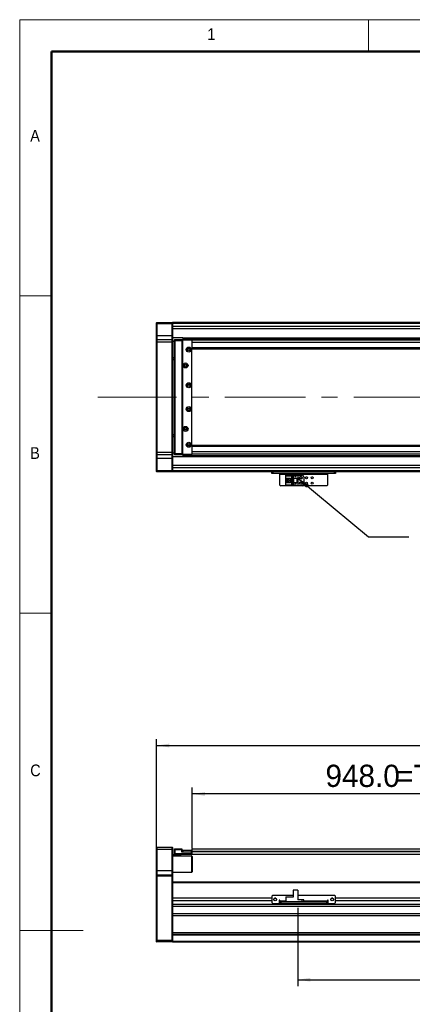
# Model space of a CAD drawing. Header units: millimetres. Extents: x 40 to 3320, y 40 to 2336.
# Tile 2 of 7: x 40 to 535, y 1095 to 2336. Entities that reach past the tile are written whole.
import ezdxf

# ---------------------------------------------------------------- set-up
doc = ezdxf.new("R2010")
doc.units = ezdxf.units.MM
doc.header["$LTSCALE"] = 8
doc.linetypes.add('CENTERX2', pattern=[20.32, 12.7, -2.54, 2.54, -2.54])
doc.layers.add('DIMNS', color=7, linetype='Continuous')
doc.styles.add('SLDTEXTSTYLE0', font='Gothic.ttf', dxfattribs={"width": 0.913})
doc.styles.add('SLDTEXTSTYLE7', font='txt')
doc.dimstyles.new('SLDDIMSTYLE1', dxfattribs={"dimtxt": 28, "dimasz": 16, "dimexe": 0, "dimexo": 0.0625, "dimgap": 7, "dimtad": 2, "dimdec": 1, "dimrnd": 1e-09, "dimzin": 4, "dimdsep": 46, "dimtxsty": 'SLDTEXTSTYLE7', "dimsah": 1, "dimcen": 0.09, "dimadec": 0, "dimazin": 1, "dimtfac": 1, "dimtdec": 1, "dimtofl": 0, "dimtmove": 0, "dimatfit": 3, "dimfxl": 0, "dimfrac": 2, "dimtolj": 1, "dimtzin": 12, "dimarcsym": 0})
doc.dimstyles.new('SLDDIMSTYLE3', dxfattribs={"dimtxt": 0.18, "dimasz": 16, "dimexe": 0, "dimexo": 0.0625, "dimgap": 0, "dimtad": 0, "dimtih": 1, "dimtoh": 1, "dimdec": 0, "dimrnd": 1e-09, "dimzin": 0, "dimdsep": 46, "dimtxsty": 'Standard', "dimsah": 1, "dimcen": 0.09, "dimadec": 0, "dimazin": 0, "dimtfac": 16, "dimtdec": 0, "dimtofl": 0, "dimtmove": 0, "dimatfit": 3, "dimfxl": 0, "dimfrac": 2, "dimtolj": 1, "dimtzin": 0, "dimarcsym": 0})

# ---------------------------------------------------------------- blocks, each defined once
blk = doc.blocks.new('_D_7')
at = {"layer": 'DIMNS'}
for p, q in [((257.7, 1291.2), (257.7, 1368.1)), ((1205.7, 1297.2), (1205.7, 1368.1)), ((1205.7, 1360.1), (257.7, 1360.1))]:
    blk.add_line(p, q, dxfattribs=at)
for points in [[(257.7, 1360.1), (273.7, 1357.7), (273.7, 1362.5)], [(1205.7, 1360.1), (1189.7, 1362.5), (1189.7, 1357.7)]]:
    blk.add_solid(points, dxfattribs=at)
at = {"layer": 'DIMNS', "char_height": 28, "attachment_point": 1, "style": 'SLDTEXTSTYLE7'}
for s, insert in [('948.0', (425.6, 1396.9)), ('=T/2+18mm', (514.8, 1396.9))]:
    blk.add_mtext(s, dxfattribs=dict(at, insert=insert))
blk = doc.blocks.new('_D_10')
at = {"layer": 'DIMNS'}
for p, q in [((212.7, 1266.7), (212.7, 1429.1)), ((2448.7, 1266.7), (2448.7, 1429.1)), ((212.7, 1421.1), (2448.7, 1421.1))]:
    blk.add_line(p, q, dxfattribs=at)
for points in [[(212.7, 1421.1), (228.7, 1418.7), (228.7, 1423.5)], [(2448.7, 1421.1), (2432.7, 1423.5), (2432.7, 1418.7)]]:
    blk.add_solid(points, dxfattribs=at)
at = {"layer": 'DIMNS', "insert": (1255.3, 1457.8), "char_height": 28, "attachment_point": 1, "style": 'SLDTEXTSTYLE7'}
blk.add_mtext('2236.0', dxfattribs=at)
blk = doc.blocks.new('_D_11')
at = {"layer": 'DIMNS'}
for p, q in [((390.7, 1216.4), (390.7, 1117.9)), ((1320.7, 1223.4), (1320.7, 1117.9)), ((390.7, 1125.9), (1320.7, 1125.9))]:
    blk.add_line(p, q, dxfattribs=at)
for points in [[(390.7, 1125.9), (406.7, 1123.5), (406.7, 1128.3)], [(1320.7, 1125.9), (1304.7, 1128.3), (1304.7, 1123.5)]]:
    blk.add_solid(points, dxfattribs=at)
at = {"layer": 'DIMNS', "insert": (819.4, 1162.6), "char_height": 28, "attachment_point": 1, "style": 'SLDTEXTSTYLE7'}
blk.add_mtext('930.0', dxfattribs=at)

msp = doc.modelspace()

# ---------------------------------------------------------------- linework, layer by layer
at = {"color": 7, "linetype": 'Continuous', "lineweight": 18}
for p, q in [((3320, 2336), (40, 2336)), ((40, 2336), (40, 40)), ((480, 2296), (480, 2336)), ((80, 2296), (3280, 2296)), ((80, 2296), (80, 80)), ((80, 1988), (40, 1988)), ((40, 1588), (80, 1588)), ((40, 1188), (120, 1188))]:
    msp.add_line(p, q, dxfattribs=at)
at = {"color": 7, "linetype": 'Continuous', "lineweight": 50}
for p, q in [((3280, 2296), (80, 2296)), ((80, 2296), (80, 80))]:
    msp.add_line(p, q, dxfattribs=at)
at = {"color": 7, "linetype": 'Continuous', "lineweight": 25}
for p, q in [((212.6622044, 1953.8983549), (212.9621946, 1954.1983526)), ((212.6622044, 1952.698357), (212.6622044, 1953.8983549)), ((212.6622044, 1952.698357), (212.9621946, 1952.698357)), ((212.6622044, 1937.6983564), (212.6622044, 1952.698357)), ((212.9621946, 1954.1983526), (212.9621946, 1952.698357)), ((212.9621946, 1954.1983526), (232.3621952, 1954.1983526)), ((212.9621946, 1952.698357), (212.9621946, 1937.6983564)), ((232.3621952, 1952.698357), (212.9621946, 1952.698357)), ((232.3621952, 1952.698357), (232.3621952, 1954.1983526)), ((232.3621952, 1954.1983526), (232.6621854, 1953.8983549)), ((232.3621952, 1937.6983564), (232.3621952, 1952.698357)), ((232.3621952, 1952.698357), (232.6621854, 1952.698357)), ((1241.1621653, 1954.1983526), (232.6621854, 1954.1983526)), ((232.6621854, 1954.1983526), (232.6621854, 1953.8983549)), ((232.6621854, 1953.8983549), (232.6621854, 1952.698357)), ((232.6621854, 1953.698359), (1241.1621653, 1953.698359)), ((232.6621854, 1952.698357), (232.6621854, 1937.6983564)), ((1205.6621753, 1949.1983573), (232.6621854, 1949.1983573)), ((350.6621861, 1953.9983566), (1241.1621653, 1953.9983566)), ((350.6621861, 1953.9983566), (350.6621861, 1953.7983532)), ((350.6621861, 1953.7983532), (1241.1621653, 1953.7983532)), ((350.6621861, 1953.698359), (350.6621861, 1953.7983532)), ((212.6622044, 1937.6983564), (212.9621946, 1937.6983564)), ((212.6622044, 1932.3983561), (212.6622044, 1937.6983564)), ((212.9621946, 1937.6983564), (212.9621946, 1932.6983537)), ((232.3621952, 1937.6983564), (212.9621946, 1937.6983564)), ((232.3621952, 1932.6983537), (232.3621952, 1937.6983564)), ((232.3621952, 1937.6983564), (232.6621854, 1937.6983564)), ((232.6621854, 1937.6983564), (232.6621854, 1932.3983561)), ((212.9621946, 1932.6983537), (212.6622044, 1932.3983561)), ((212.6622044, 1929.6983551), (212.6622044, 1932.3983561)), ((212.9621946, 1929.6983551), (212.6622044, 1929.6983551)), ((212.6622044, 1790.6983565), (212.6622044, 1929.6983551)), ((212.9621946, 1932.6983537), (212.9621946, 1929.6983551)), ((212.9621946, 1932.6983537), (232.3621952, 1932.6983537)), ((232.3621952, 1929.6983551), (212.9621946, 1929.6983551)), ((212.9621946, 1929.6983551), (212.9621946, 1790.6983565)), ((232.3621952, 1929.6983551), (232.3621952, 1932.6983537)), ((232.3621952, 1932.6983537), (232.6621854, 1932.3983561)), ((232.3621952, 1929.6983551), (232.6621854, 1929.6983551)), ((232.3621952, 1790.6983565), (232.3621952, 1929.6983551)), ((245.6621968, 1935.1983588), (232.6621854, 1935.1983588)), ((232.6621854, 1932.3983561), (232.6621854, 1929.6983551)), ((235.162183, 1930.1983561), (232.6621854, 1930.1983561)), ((232.6621854, 1929.6983551), (232.6621854, 1790.6983565)), ((235.162183, 1932.3983561), (235.4621732, 1932.6983537)), ((235.162183, 1931.1983581), (235.162183, 1932.3983561)), ((235.162183, 1789.1983535), (235.162183, 1931.1983581)), ((235.162183, 1931.1983581), (235.4621732, 1931.1983581)), ((235.4621732, 1932.6983537), (235.4621732, 1931.1983581)), ((235.4621732, 1932.6983537), (244.6621501, 1932.6983537)), ((235.4621732, 1931.1983581), (235.4621732, 1789.1983535)), ((244.6621501, 1931.1983581), (235.4621732, 1931.1983581)), ((244.6621501, 1932.6983537), (244.6621501, 1931.1983581)), ((244.6621501, 1932.6983537), (256.862148, 1932.6983537)), ((256.862148, 1932.3983561), (244.6621501, 1932.3983561)), ((244.6621501, 1931.1983581), (244.6621501, 1789.1983535)), ((245.6621968, 1932.1983527), (245.1621734, 1931.6983591)), ((245.1621734, 1931.6983591), (245.1621734, 1788.6983524)), ((245.6621968, 1935.1983588), (1205.6621753, 1935.1983588)), ((245.6621968, 1935.1983588), (245.6621968, 1934.7683559)), ((1205.6621753, 1934.7683559), (245.6621968, 1934.7683559)), ((245.6621968, 1934.7683559), (245.6621968, 1934.1942664)), ((245.6621968, 1934.1942664), (1205.6621753, 1934.1942664)), ((245.6621968, 1934.1942664), (245.6621968, 1932.6983537)), ((256.6621744, 1932.1983527), (245.6621968, 1932.1983527)), ((257.1621978, 1931.6983591), (256.6621744, 1932.1983527)), ((256.862148, 1932.6983537), (256.862148, 1932.3983561)), ((257.1621978, 1932.3983561), (256.862148, 1932.6983537)), ((256.862148, 1931.9983567), (256.862148, 1932.3983561)), ((257.1621978, 1932.3983561), (256.862148, 1932.3983561)), ((257.1621978, 1932.3983561), (257.1621978, 1932.1983527)), ((2403.1621658, 1932.1983527), (257.1621978, 1932.1983527)), ((257.1621978, 1932.1983527), (257.1621978, 1931.6983591)), ((257.1621978, 1931.5600316), (257.1621978, 1931.6983591)), ((257.1621978, 1931.5600316), (257.1621978, 1929.198354)), ((2403.1621658, 1929.198354), (257.1621978, 1929.198354)), ((257.1621978, 1929.198354), (257.1621978, 1922.198351)), ((2403.1621658, 1922.198351), (257.1621978, 1922.198351)), ((257.1621978, 1922.198351), (257.1621978, 1921.1983527)), ((257.1621978, 1921.1983527), (2403.1621658, 1921.1983527)), ((257.1621978, 1799.1983588), (257.1621978, 1921.1983527)), ((232.6621854, 1910.1983565), (235.162183, 1910.1983565)), ((232.6621854, 1908.1983562), (235.162183, 1908.1983562)), ((235.162183, 1907.1983542), (232.6621854, 1907.1983542)), ((232.6621854, 1813.1983574), (235.162183, 1813.1983574)), ((235.162183, 1812.1983554), (232.6621854, 1812.1983554)), ((235.162183, 1810.198355), (232.6621854, 1810.198355)), ((212.9621946, 1790.6983565), (212.6622044, 1790.6983565)), ((212.6622044, 1787.9983555), (212.6622044, 1790.6983565)), ((212.9621946, 1787.6983579), (212.6622044, 1787.9983555)), ((212.6622044, 1782.6983552), (212.6622044, 1787.9983555)), ((212.9621946, 1790.6983565), (232.3621952, 1790.6983565)), ((212.9621946, 1790.6983565), (212.9621946, 1787.6983579)), ((232.3621952, 1787.6983579), (212.9621946, 1787.6983579)), ((212.9621946, 1787.6983579), (212.9621946, 1782.6983552)), ((232.3621952, 1790.6983565), (232.6621854, 1790.6983565)), ((232.3621952, 1787.6983579), (232.3621952, 1790.6983565)), ((232.3621952, 1787.6983579), (232.6621854, 1787.9983555)), ((232.3621952, 1782.6983552), (232.3621952, 1787.6983579)), ((232.6621854, 1790.6983565), (232.6621854, 1787.9983555)), ((232.6621854, 1790.1983555), (235.162183, 1790.1983555)), ((232.6621854, 1787.9983555), (232.6621854, 1782.6983552)), ((235.162183, 1789.1983535), (235.4621732, 1789.1983535)), ((235.162183, 1787.9983555), (235.162183, 1789.1983535)), ((235.162183, 1787.9983555), (235.4621732, 1787.6983579)), ((235.4621732, 1789.1983535), (244.6621501, 1789.1983535)), ((235.4621732, 1789.1983535), (235.4621732, 1787.6983579)), ((244.6621501, 1787.6983579), (235.4621732, 1787.6983579)), ((244.6621501, 1789.1983535), (244.6621501, 1787.6983579)), ((244.6621501, 1787.9983555), (256.862148, 1787.9983555)), ((256.862148, 1787.6983579), (244.6621501, 1787.6983579)), ((245.1621734, 1788.6983524), (245.6621968, 1788.1983589)), ((245.6621968, 1788.1983589), (256.6621744, 1788.1983589)), ((245.6621968, 1787.6983579), (245.6621968, 1786.2024452)), ((256.6621744, 1788.1983589), (257.1621978, 1788.6983524)), ((256.862148, 1787.9983555), (256.862148, 1788.3983548)), ((256.862148, 1787.9983555), (257.1621978, 1787.9983555)), ((256.862148, 1787.9983555), (256.862148, 1787.6983579)), ((256.862148, 1787.6983579), (257.1621978, 1787.9983555)), ((2403.1621658, 1799.1983588), (257.1621978, 1799.1983588)), ((257.1621978, 1799.1983588), (257.1621978, 1798.1983568)), ((2403.1621658, 1798.1983568), (257.1621978, 1798.1983568)), ((257.1621978, 1798.1983568), (257.1621978, 1791.1983575)), ((2403.1621658, 1791.1983575), (257.1621978, 1791.1983575)), ((257.1621978, 1791.1983575), (257.1621978, 1788.8366799)), ((257.1621978, 1788.6983524), (257.1621978, 1788.8366799)), ((257.1621978, 1788.6983524), (257.1621978, 1788.1983589)), ((2403.1621658, 1788.1983589), (257.1621978, 1788.1983589)), ((257.1621978, 1788.1983589), (257.1621978, 1787.9983555)), ((212.9621946, 1782.6983552), (212.6622044, 1782.6983552)), ((212.6622044, 1767.6983546), (212.6622044, 1782.6983552)), ((232.3621952, 1782.6983552), (212.9621946, 1782.6983552)), ((212.9621946, 1782.6983552), (212.9621946, 1767.6983546)), ((232.6621854, 1782.6983552), (232.3621952, 1782.6983552)), ((232.3621952, 1767.6983546), (232.3621952, 1782.6983552)), ((245.6621968, 1785.1983528), (232.6621854, 1785.1983528)), ((232.6621854, 1782.6983552), (232.6621854, 1767.6983546)), ((1203.4115934, 1786.2024452), (245.6621968, 1786.2024452)), ((245.6621968, 1786.2024452), (245.6621968, 1785.6283556)), ((1204.1773044, 1785.6283556), (245.6621968, 1785.6283556)), ((245.6621968, 1785.6283556), (245.6621968, 1785.1983528)), ((1205.6621753, 1785.1983528), (245.6621968, 1785.1983528)), ((212.9621946, 1767.6983546), (212.6622044, 1767.6983546)), ((212.6622044, 1766.4983566), (212.6622044, 1767.6983546)), ((212.9621946, 1766.198359), (212.6622044, 1766.4983566)), ((212.9621946, 1767.6983546), (232.3621952, 1767.6983546)), ((212.9621946, 1767.6983546), (212.9621946, 1766.198359)), ((232.3621952, 1766.198359), (212.9621946, 1766.198359)), ((232.6621854, 1767.6983546), (232.3621952, 1767.6983546)), ((232.3621952, 1766.198359), (232.3621952, 1767.6983546)), ((232.6621854, 1766.4983566), (232.3621952, 1766.198359)), ((1205.6621753, 1771.1983542), (232.6621854, 1771.1983542)), ((232.6621854, 1767.6983546), (232.6621854, 1766.4983566)), ((232.6621854, 1766.4983566), (232.6621854, 1766.198359)), ((1320.6621849, 1766.198359), (232.6621854, 1766.198359)), ((358.1621789, 1764.1983549), (358.1621789, 1766.198359)), ((359.162166, 1764.1983549), (358.1621789, 1764.1983549)), ((359.162166, 1766.198359), (359.162166, 1764.1983549)), ((437.1621751, 1764.1983549), (359.162166, 1764.1983549)), ((368.1621694, 1764.1983549), (368.1621694, 1763.1983529)), ((368.1621694, 1763.1983529), (428.1621718, 1763.1983529)), ((368.1621694, 1749.3983577), (368.1621694, 1763.1983529)), ((428.1621718, 1763.1983529), (428.1621718, 1764.1983549)), ((428.1621718, 1763.1983529), (428.1621718, 1749.3983577)), ((437.1621751, 1764.1983549), (437.1621751, 1766.198359)), ((438.1621622, 1764.1983549), (437.1621751, 1764.1983549)), ((438.1621622, 1766.198359), (438.1621622, 1764.1983549)), ((375.4621886, 1761.0983546), (375.4621886, 1761.8983533)), ((375.4621886, 1761.8983533), (384.6621656, 1761.8983533)), ((383.7621652, 1761.0983546), (375.4621886, 1761.0983546)), ((375.4621886, 1761.0983546), (375.4621886, 1760.5983536)), ((383.2621717, 1760.5983536), (375.4621886, 1760.5983536)), ((375.4621886, 1757.9983543), (375.4621886, 1760.5983536)), ((375.4621886, 1757.9983543), (381.6621744, 1757.9983543)), ((375.4621886, 1752.3983564), (375.4621886, 1757.9983543)), ((381.6621744, 1752.3983564), (375.4621886, 1752.3983564)), ((375.4621886, 1749.7983571), (375.4621886, 1752.3983564)), ((376.762166, 1752.3983564), (376.762166, 1757.9983543)), ((377.2621893, 1757.6483558), (377.2621893, 1757.9983543)), ((381.6621744, 1757.6483558), (377.2621893, 1757.6483558)), ((377.2621893, 1752.7483548), (377.2621893, 1757.6483558)), ((377.2621893, 1752.3983564), (377.2621893, 1752.7483548)), ((377.2621893, 1752.7483548), (381.6621744, 1752.7483548)), ((378.2221817, 1755.9983577), (378.2221817, 1754.398353)), ((380.0621771, 1755.9983577), (378.2221817, 1755.9983577)), ((378.2221817, 1754.398353), (380.0621771, 1754.398353)), ((380.0621771, 1755.9983577), (380.0621771, 1754.398353)), ((381.6621744, 1757.9983543), (381.6621744, 1752.3983564)), ((383.2621717, 1760.5983536), (383.7621652, 1761.0983546)), ((383.2621717, 1749.7983571), (383.2621717, 1760.5983536)), ((383.7621652, 1749.298356), (383.7621652, 1761.0983546)), ((384.6621656, 1761.8983533), (390.6621777, 1761.8983533)), ((384.6621656, 1761.8983533), (384.6621656, 1758.1983577)), ((384.6621656, 1758.1983577), (390.6621777, 1758.1983577)), ((384.6621656, 1758.1983577), (384.6621656, 1752.198353)), ((384.6621656, 1752.198353), (384.6621656, 1748.4983574)), ((390.6621777, 1752.198353), (384.6621656, 1752.198353)), ((385.1621889, 1758.1983577), (385.1621889, 1752.198353)), ((385.4621791, 1758.1983577), (385.4621791, 1752.198353)), ((387.0621764, 1760.3983577), (387.2621798, 1760.3983577)), ((387.6621866, 1759.1983523), (387.0621764, 1760.3983577)), ((387.0621764, 1750.7983591), (387.2621798, 1750.7983591)), ((387.6621866, 1749.5983537), (387.0621764, 1750.7983591)), ((387.2621798, 1760.798357), (388.0621635, 1760.798357)), ((387.2621798, 1760.3983577), (387.2621798, 1760.798357)), ((387.2621798, 1751.1983584), (388.0621635, 1751.1983584)), ((387.2621798, 1750.7983591), (387.2621798, 1751.1983584)), ((388.2621669, 1760.3983577), (387.6621866, 1759.1983523)), ((388.2621669, 1750.7983591), (387.6621866, 1749.5983537)), ((388.0621635, 1760.798357), (388.0621635, 1760.3983577)), ((388.0621635, 1760.3983577), (388.2621669, 1760.3983577)), ((388.0621635, 1751.1983584), (388.0621635, 1750.7983591)), ((388.0621635, 1750.7983591), (388.2621669, 1750.7983591)), ((389.8621642, 1752.198353), (389.8621642, 1758.1983577)), ((390.1621842, 1752.198353), (390.1621842, 1758.1983577)), ((390.6621777, 1761.8983533), (390.6621777, 1758.1983577)), ((390.6621777, 1761.8983533), (396.1621665, 1761.8983533)), ((390.6621777, 1758.1983577), (390.6621777, 1752.198353)), ((390.6621777, 1752.198353), (390.6621777, 1748.4983574)), ((398.1621706, 1759.8983567), (398.1621706, 1750.498354)), ((368.1621694, 1749.3983577), (369.1621863, 1748.3983557)), ((427.1621846, 1748.3983557), (369.1621863, 1748.3983557)), ((375.4621886, 1749.7983571), (383.2621717, 1749.7983571)), ((375.4621886, 1749.7983571), (375.4621886, 1749.298356)), ((375.4621886, 1749.298356), (383.7621652, 1749.298356)), ((375.4621886, 1748.4983574), (375.4621886, 1749.298356)), ((384.6621656, 1748.4983574), (375.4621886, 1748.4983574)), ((383.7621652, 1749.298356), (383.2621717, 1749.7983571)), ((390.6621777, 1748.4983574), (384.6621656, 1748.4983574)), ((396.1621665, 1748.4983574), (390.6621777, 1748.4983574)), ((427.1621846, 1748.3983557), (428.1621718, 1749.3983577)), ((212.9621946, 1293.0790407), (212.6622044, 1292.7790431)), ((212.6622044, 1290.0790421), (212.6622044, 1292.7790431)), ((212.9621946, 1293.0790407), (212.9621946, 1290.0790421)), ((212.9621946, 1293.0790407), (232.3621952, 1293.0790407)), ((232.3621952, 1290.0790421), (232.3621952, 1293.0790407)), ((232.3621952, 1293.0790407), (232.6621854, 1292.7790431)), ((232.6621854, 1292.7790431), (232.6621854, 1290.0790421)), ((235.162183, 1290.7790465), (235.4621732, 1291.0790441)), ((235.162183, 1289.5790411), (235.162183, 1290.7790465)), ((235.4621732, 1291.0790441), (235.4621732, 1289.5790411)), ((235.4621732, 1291.0790441), (244.6621501, 1291.0790441)), ((244.6621501, 1291.0790441), (244.6621501, 1289.5790411)), ((212.9621946, 1290.0790421), (212.6622044, 1290.0790421)), ((212.6622044, 1263.0790433), (212.6622044, 1290.0790421)), ((232.3621952, 1290.0790421), (212.9621946, 1290.0790421)), ((212.9621946, 1290.0790421), (212.9621946, 1263.0790433)), ((232.3621952, 1263.0790433), (232.3621952, 1290.0790421)), ((232.3621952, 1290.0790421), (232.6621854, 1290.0790421)), ((232.6621854, 1290.0790421), (232.6621854, 1263.0790433)), ((232.6621854, 1283.5790438), (235.4621732, 1283.5790438)), ((242.6621758, 1282.5790418), (232.6621854, 1282.5790418)), ((257.1621978, 1281.5790472), (232.6621854, 1281.5790472)), ((235.162183, 1285.0790469), (235.162183, 1289.5790411)), ((235.162183, 1289.5790411), (235.4621732, 1289.5790411)), ((235.162183, 1283.8790414), (235.162183, 1285.0790469)), ((235.4621732, 1285.0790469), (235.162183, 1285.0790469)), ((235.4621732, 1283.5790438), (235.162183, 1283.8790414)), ((244.6621501, 1289.5790411), (235.4621732, 1289.5790411)), ((235.4621732, 1289.5790411), (235.4621732, 1285.0790469)), ((235.4621732, 1285.0790469), (235.4621732, 1283.5790438)), ((235.4621732, 1285.0790469), (256.862148, 1285.0790469)), ((256.862148, 1283.5790438), (235.4621732, 1283.5790438)), ((242.6621758, 1283.5790438), (242.6621758, 1282.5790418)), ((242.6621758, 1282.5790418), (242.6621758, 1281.5790472)), ((244.6621501, 1286.7790458), (244.6621501, 1289.5790411)), ((244.6621501, 1287.0790435), (256.862148, 1287.0790435)), ((256.862148, 1286.7790458), (244.6621501, 1286.7790458)), ((245.1621734, 1287.2790468), (245.1621734, 1289.2790435)), ((245.1621734, 1289.2790435), (245.6621968, 1289.2790435)), ((245.1621734, 1287.0790435), (245.1621734, 1287.2790468)), ((245.6621968, 1287.2790468), (245.1621734, 1287.2790468)), ((245.6621968, 1289.2790435), (245.6621968, 1287.2790468)), ((245.6621968, 1289.2790435), (256.6621744, 1289.2790435)), ((245.6621968, 1287.2790468), (256.6621744, 1287.2790468)), ((256.6621744, 1287.2790468), (256.6621744, 1289.2790435)), ((256.6621744, 1289.2790435), (257.1621978, 1289.2790435)), ((257.1621978, 1287.2790468), (256.6621744, 1287.2790468)), ((256.862148, 1287.0790435), (257.1621978, 1287.0790435)), ((256.862148, 1287.0790435), (256.862148, 1286.7790458)), ((256.862148, 1287.0790435), (257.1621978, 1286.7790458)), ((256.862148, 1285.0790469), (256.862148, 1286.7790458)), ((256.862148, 1286.7790458), (257.1621978, 1286.7790458)), ((256.862148, 1283.5790438), (256.862148, 1285.0790469)), ((256.862148, 1285.0790469), (257.1621978, 1285.0790469)), ((256.862148, 1283.5790438), (257.1621978, 1283.8790414)), ((2403.1621658, 1290.4290406), (257.1621978, 1290.4290406)), ((257.1621978, 1290.4290406), (257.1621978, 1289.2790435)), ((257.1621978, 1289.2790435), (257.1621978, 1289.0873549)), ((257.1621978, 1289.0873549), (257.1621978, 1287.4290419)), ((257.1621978, 1287.4290419), (257.1621978, 1286.9290409)), ((257.1621978, 1286.9290409), (257.1621978, 1286.7790458)), ((257.1621978, 1286.7790458), (257.1621978, 1285.0790469)), ((257.1621978, 1285.0790469), (257.1621978, 1283.8790414)), ((1205.6621753, 1283.9290423), (257.1621978, 1283.9290423)), ((257.6621615, 1281.0790462), (257.1621978, 1281.5790472)), ((257.1621978, 1261.5790439), (257.1621978, 1281.5790472)), ((257.6621615, 1281.0790462), (257.6621615, 1262.079045)), ((212.9621946, 1263.0790433), (212.6622044, 1263.0790433)), ((212.6622044, 1257.7790429), (212.6622044, 1263.0790433)), ((212.9621946, 1258.0790443), (212.6622044, 1257.7790429)), ((212.6622044, 1256.579045), (212.6622044, 1257.7790429)), ((212.6622044, 1175.7033074), (212.6622044, 1256.579045)), ((212.9621946, 1256.579045), (212.6622044, 1256.579045)), ((212.9621946, 1263.0790433), (212.9621946, 1258.0790443)), ((232.3621952, 1263.0790433), (212.9621946, 1263.0790433)), ((212.9621946, 1258.0790443), (212.9621946, 1256.579045)), ((212.9621946, 1258.0790443), (232.3621952, 1258.0790443)), ((232.3621952, 1256.579045), (212.9621946, 1256.579045)), ((212.9621946, 1256.579045), (212.9621946, 1175.5790429)), ((232.3621952, 1258.0790443), (232.3621952, 1263.0790433)), ((232.6621854, 1263.0790433), (232.3621952, 1263.0790433)), ((232.3621952, 1256.579045), (232.3621952, 1258.0790443)), ((232.6621854, 1257.7790429), (232.3621952, 1258.0790443)), ((232.3621952, 1175.5790429), (232.3621952, 1256.579045)), ((232.6621854, 1256.579045), (232.3621952, 1256.579045)), ((232.6621854, 1263.0790433), (232.6621854, 1257.7790429)), ((232.6621854, 1261.5790439), (257.1621978, 1261.5790439)), ((232.6621854, 1257.7790429), (232.6621854, 1256.579045)), ((232.6621854, 1256.579045), (232.6621854, 1248.7931883)), ((257.1621978, 1261.5790439), (257.6621615, 1262.079045)), ((1320.6621849, 1249.0790447), (232.6621854, 1249.0790447)), ((232.6621854, 1248.7931883), (232.6621854, 1248.0790427)), ((232.6621854, 1248.0790427), (232.6621854, 1228.5790441)), ((359.162166, 1232.0790438), (358.1621789, 1231.0790436)), ((358.1621789, 1231.0790436), (358.1621789, 1223.0790441)), ((384.6621656, 1232.0790438), (359.162166, 1232.0790438)), ((375.4621886, 1230.5790444), (383.2621717, 1230.5790444)), ((375.4621886, 1230.5790444), (375.4621886, 1230.0790434)), ((375.4621886, 1230.0790434), (375.4621886, 1224.0790443)), ((384.6621656, 1230.0790434), (375.4621886, 1230.0790434)), ((383.7621652, 1230.0790434), (383.2621717, 1230.5790444)), ((384.6621656, 1238.9790451), (384.6621656, 1230.0790434)), ((390.6621777, 1238.9790451), (384.6621656, 1238.9790451)), ((390.6621777, 1238.9790451), (390.6621777, 1226.5790438)), ((437.1621751, 1232.0790438), (390.6621777, 1232.0790438)), ((438.1621622, 1231.0790436), (437.1621751, 1232.0790438)), ((438.1621622, 1223.0790441), (438.1621622, 1231.0790436)), ((232.6621854, 1228.5790441), (232.6621854, 1225.1790443)), ((358.1621789, 1228.5790441), (232.6621854, 1228.5790441)), ((358.1621789, 1225.1790443), (232.6621854, 1225.1790443)), ((232.6621854, 1225.1790443), (232.6621854, 1220.8440655)), ((2428.6622249, 1220.8440655), (232.6621854, 1220.8440655)), ((232.6621854, 1220.8440655), (232.6621854, 1219.5363955)), ((232.6621854, 1219.5363955), (232.6621854, 1182.3790444)), ((2428.6622249, 1218.3866089), (232.6621854, 1218.3866089)), ((358.1621789, 1223.0790441), (359.162166, 1222.079044)), ((359.162166, 1222.079044), (367.1621823, 1222.079044)), ((362.9621708, 1228.5790441), (361.3621735, 1228.5790441)), ((368.1621694, 1226.0790428), (367.1621823, 1226.0790428)), ((367.1621823, 1226.0790428), (367.1621823, 1222.079044)), ((368.1621694, 1225.1790443), (367.1621823, 1225.1790443)), ((368.1621694, 1225.0790445), (368.1621694, 1226.0790428)), ((368.1621694, 1225.0790445), (368.1621694, 1224.0790443)), ((368.1621694, 1222.079044), (368.1621694, 1224.0790443)), ((368.1621694, 1224.0790443), (369.1621863, 1224.0790443)), ((369.1621863, 1222.079044), (368.1621694, 1222.079044)), ((369.1621863, 1224.0790443), (369.1621863, 1222.079044)), ((427.1621846, 1224.0790443), (369.1621863, 1224.0790443)), ((427.1621846, 1222.079044), (369.1621863, 1222.079044)), ((396.1621665, 1226.5790438), (390.6621777, 1226.5790438)), ((396.1621665, 1224.0790443), (396.1621665, 1226.5790438)), ((398.1621706, 1226.5790438), (396.1621665, 1226.5790438)), ((398.1621706, 1224.0790443), (398.1621706, 1226.5790438)), ((427.1621846, 1222.079044), (427.1621846, 1224.0790443)), ((427.1621846, 1224.0790443), (428.1621718, 1224.0790443)), ((428.1621718, 1222.079044), (427.1621846, 1222.079044)), ((429.1621887, 1226.0790428), (428.1621718, 1226.0790428)), ((428.1621718, 1226.0790428), (428.1621718, 1225.0790445)), ((429.1621887, 1225.1790443), (428.1621718, 1225.1790443)), ((428.1621718, 1224.0790443), (428.1621718, 1225.0790445)), ((428.1621718, 1224.0790443), (428.1621718, 1222.079044)), ((429.1621887, 1222.079044), (429.1621887, 1226.0790428)), ((429.1621887, 1222.079044), (437.1621751, 1222.079044)), ((434.9621677, 1228.5790441), (433.3621704, 1228.5790441)), ((437.1621751, 1222.079044), (438.1621622, 1223.0790441)), ((2223.1622183, 1228.5790441), (438.1621622, 1228.5790441)), ((2223.1622183, 1225.1790443), (438.1621622, 1225.1790443)), ((2428.6622249, 1208.9747985), (232.6621854, 1208.9747985)), ((2428.6622249, 1206.5173425), (232.6621854, 1206.5173425)), ((2428.6622249, 1185.0790435), (232.6621854, 1185.0790435)), ((2428.6622249, 1183.0790432), (232.6621854, 1183.0790432)), ((232.6621854, 1182.3790444), (232.6621854, 1182.079043)), ((2428.6622249, 1182.079043), (232.6621854, 1182.079043)), ((232.6621854, 1182.079043), (232.6621854, 1174.0790436)), ((212.6622044, 1173.8790439), (212.6622044, 1175.7033074)), ((212.6622044, 1175.7033074), (212.9621946, 1175.5790429)), ((212.6622044, 1173.8790439), (212.9621946, 1173.5790444)), ((212.9621946, 1175.5790429), (212.9621946, 1173.5790444)), ((212.9621946, 1175.5790429), (232.3621952, 1175.5790429)), ((232.3621952, 1173.5790444), (212.9621946, 1173.5790444)), ((232.6621854, 1175.7033074), (232.3621952, 1175.5790429)), ((232.3621952, 1173.5790444), (232.3621952, 1175.5790429)), ((232.6621854, 1173.8790439), (232.3621952, 1173.5790444)), ((2428.6622249, 1174.0790436), (232.6621854, 1174.0790436)), ((232.6621854, 1174.0790436), (232.6621854, 1173.0790434)), ((2428.6622249, 1173.0790434), (232.6621854, 1173.0790434))]:
    msp.add_line(p, q, dxfattribs=at)
at = {"color": 8, "linetype": 'Continuous', "lineweight": 25}
for p, q in [((1241.1621653, 1953.198358), (232.6621854, 1953.198358)), ((1205.6621753, 1946.1983587), (232.6621854, 1946.1983587)), ((1205.6621753, 1774.1983529), (232.6621854, 1774.1983529)), ((1320.6621849, 1767.1983536), (232.6621854, 1767.1983536)), ((1206.0121738, 1287.4290419), (257.1621978, 1287.4290419)), ((1205.6621753, 1286.9290409), (257.1621978, 1286.9290409)), ((1320.6621849, 1248.0790427), (232.6621854, 1248.0790427)), ((375.4621886, 1225.0790445), (368.1621694, 1225.0790445)), ((428.1621718, 1225.0790445), (398.1621706, 1225.0790445))]:
    msp.add_line(p, q, dxfattribs=at)
at = {"color": 7, "linetype": 'Continuous', "lineweight": 25}
for centre, radius in [((253.1621753, 1920.1983559), 3.15), ((253.1621753, 1920.1983559), 1.7), ((253.1621753, 1920.1983559), 1.6), ((253.1621753, 1920.1983559), 1.25), ((249.1621753, 1900.1983559), 3.15), ((249.1621753, 1900.1983559), 1.7), ((249.1621753, 1900.1983559), 1.6), ((249.1621753, 1900.1983559), 1.25), ((253.1621753, 1875.1983559), 3.15), ((253.1621753, 1875.1983559), 1.7), ((253.1621753, 1875.1983559), 1.6), ((253.1621753, 1875.1983559), 1.25), ((253.1621753, 1845.1983559), 3.15), ((253.1621753, 1845.1983559), 1.7), ((253.1621753, 1845.1983559), 1.6), ((253.1621753, 1845.1983559), 1.25), ((249.1621753, 1820.1983559), 3.15), ((249.1621753, 1820.1983559), 1.7), ((249.1621753, 1820.1983559), 1.6), ((249.1621753, 1820.1983559), 1.25), ((253.1621753, 1800.1983559), 3.15), ((253.1621753, 1800.1983559), 1.7), ((253.1621753, 1800.1983559), 1.6), ((253.1621753, 1800.1983559), 1.25), ((394.6621753, 1758.6983559), 1.75), ((394.6621753, 1751.6983559), 1.75), ((394.6621753, 1758.6983559), 1.25), ((394.6621753, 1751.6983559), 1.25), ((401.6621753, 1758.6983559), 1.25), ((401.6621753, 1751.6983559), 1.25), ((408.6621753, 1758.6983559), 1.25), ((408.6621753, 1751.6983559), 1.25), ((362.1621753, 1227.0790436), 1.7), ((434.1621753, 1227.0790436), 1.7)]:
    msp.add_circle(centre, radius, dxfattribs=at)
for centre, start, end in [((396.1621753, 1759.8983559), 0, 90), ((396.1621753, 1750.4983559), 270, 0)]:
    msp.add_arc(centre, 2, start, end, dxfattribs=at)
at = {"layer": 'DIMNS', "linetype": 'CENTERX2', "lineweight": 18}
msp.add_line((2513.5093282, 1860.1983559), (138.508546, 1860.1983559), dxfattribs=at)

# ---------------------------------------------------------------- texts
at = {"color": 7, "linetype": 'Continuous', "lineweight": 0, "char_height": 14.8166667, "attachment_point": 1, "style": 'SLDTEXTSTYLE0'}
for s, insert in [('1', (276.6666667, 2325.1704848)), ('A', (53.3333333, 2197.1704528)), ('B', (53.3333333, 1797.1704528)), ('C', (53.3333333, 1397.1704528))]:
    msp.add_mtext(s, dxfattribs=dict(at, insert=insert))

# ---------------------------------------------------------------- dimensions: what is measured, and where the dimension line sits
at = {"layer": 'DIMNS'}
dim = msp.add_linear_dim(base=(2448.6621753, 1421.0790436), p1=(212.6621753, 1256.5790436), p2=(2448.6621753, 1256.5790436), dimstyle='SLDDIMSTYLE1', dxfattribs=at)
dim.commit()
dim.dimension.update_dxf_attribs({"geometry": '_D_10', "text_midpoint": (1310.0561319, 1421.0790436), "dimtype": 160})
dim = msp.add_linear_dim(base=(257.6621753, 1360.1323644), p1=(1205.6621753, 1287.0790436), p2=(257.6621753, 1281.0790436), text='<>=T/2+18mm', dimstyle='SLDDIMSTYLE1', dxfattribs=at)
dim.commit()
dim.dimension.update_dxf_attribs({"geometry": '_D_7', "text_midpoint": (575.6994, 1360.1323644), "dimtype": 160})
dim = msp.add_linear_dim(base=(1320.6621753, 1125.8826631), p1=(390.6621753, 1226.5790436), p2=(1320.6621753, 1233.5790436), angle=0, dimstyle='SLDDIMSTYLE1', dxfattribs=at)
dim.commit()
dim.dimension.update_dxf_attribs({"geometry": '_D_11', "text_midpoint": (863.9862966, 1125.8826631), "dimtype": 160})

# ---------------------------------------------------------------- leaders
msp.add_leader([(390.6621753, 1758.1983559), (480.0659004, 1684.0842908), (530.8659004, 1684.0842908)], dimstyle='SLDDIMSTYLE3', dxfattribs=at)

doc.saveas('drawing.dxf')
